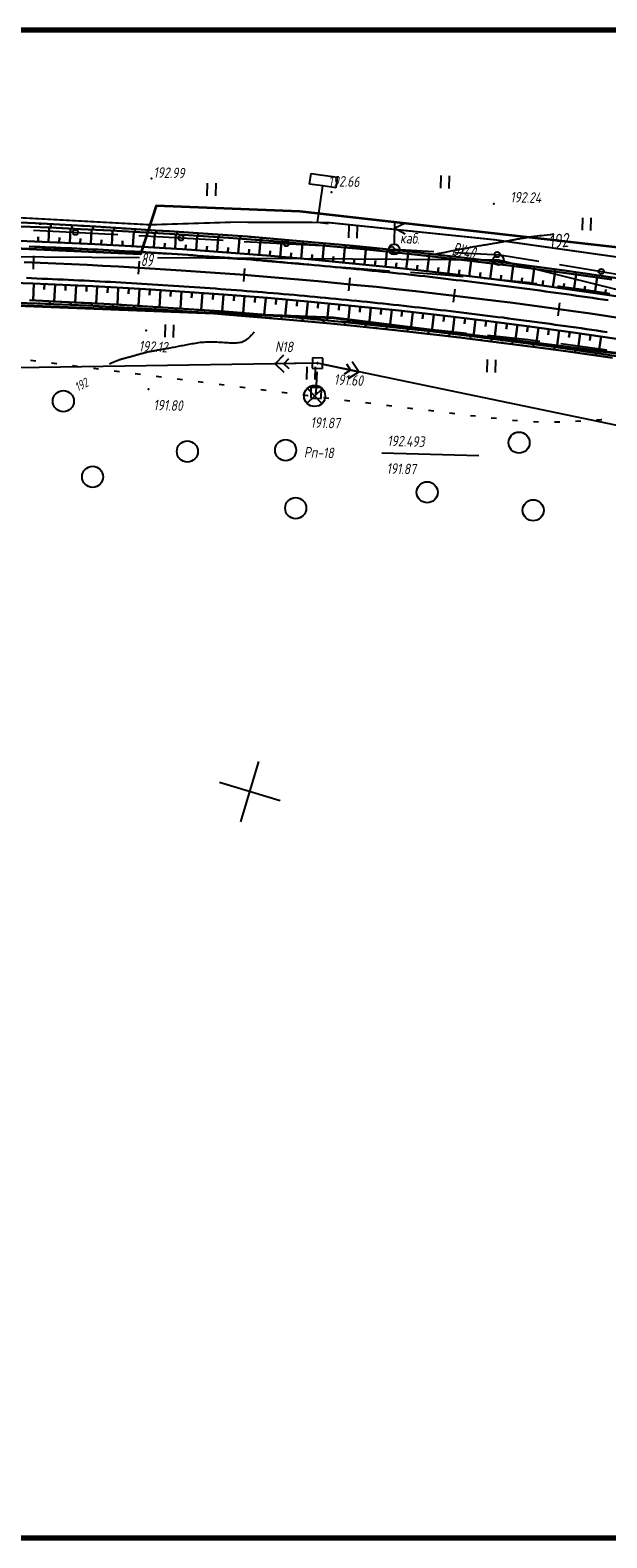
# Paper-space layout 'Лист1' of a CAD drawing. Header units: millimetres. Extents: x -631 to 411, y -3 to 286.
# Tile 10 of 12: x 115 to 224, y 1 to 286. Entities that reach past the tile are written whole.
import ezdxf

# ---------------------------------------------------------------- set-up
doc = ezdxf.new("R2010")
doc.units = ezdxf.units.MM
doc.linetypes.add('CONTI', pattern=[0])
for name, color, linetype, lineweight in [('10', 1, 'Continuous', 35), ('КОПИЯ_ОСЬ_13_ОТКОСЫ', 7, 'Continuous', 30), ('КОПИЯ_ОСЬ_ГРАНИЦЫ_ПОЛОС', 7, 'Continuous', 30), ('ОСЬ_ВЕРХ_ПОКРЫТИЯ_ГРАНИЦЫ_ПОЛОС', 7, 'Continuous', 30), ('ОСЬ_ВЕРХ_ПОКРЫТИЯ_ОСЬ', 1, 'Continuous', 30)]:
    doc.layers.add(name, color=color, linetype=linetype, lineweight=lineweight)
for name, color, linetype in [('_Оформление', 7, 'Continuous'), ('_Ростелеком', 6, 'Continuous'), ('GOR_BDEFAULT', 212, 'CONTI'), ('NAD_MDEFAULT', 7, 'CONTI'), ('PI_OTDEFAULT', 172, 'CONTI'), ('PI_TTDEFAULT', 5, 'CONTI'), ('PLN_O', 7, 'CONTI'), ('SETKR', 2, 'CONTI'), ('SIT_LDEFAULT', 7, 'CONTI'), ('USLZNDEFAULT', 7, 'CONTI'), ('ZAPSKDEFAULT', 7, 'CONTI'), ('КОПИЯ_ОСЬ_ТАНГЕНСЫ', 1, 'Continuous'), ('ОСЬ_ВЕРХ_ПОКРЫТИЯ_ПИКЕТЫ', 1, 'Continuous')]:
    doc.layers.add(name, color=color, linetype=linetype)
doc.styles.add('eskd', font='isocpeur.ttf', dxfattribs={"width": 1.2, "height": 2})
doc.styles.add('SHRFT', font='isocpeui.ttf')
doc.styles.get("Standard").update_dxf_attribs({"font": 'isocpeui.ttf'})
doc.linetypes.add('Связь', pattern='A,12.5,[130,ltypeshp.shx,S=1,R=-30,X=0,Y=0.9],1,[130,ltypeshp.shx,S=1,R=-30,X=0,Y=0.9],1,[130,ltypeshp.shx,S=1,R=-30,X=0,Y=0.9],4.5', length=19)

# ---------------------------------------------------------------- blocks, each defined once
blk = doc.blocks.new('BL_333')
at = {"color": 0}
for p, q in [((0, -6), (0, 6)), ((-6, 0), (6, 0))]:
    blk.add_line(p, q, dxfattribs=at)
blk = doc.blocks.new('BL_2011')
at = {"color": 0}
for p, q in [((0, 0), (0, 2.4)), ((1.6, 0), (1.6, 2.4))]:
    blk.add_line(p, q, dxfattribs=at)
blk = doc.blocks.new('BL_2004')
at = {"color": 0}
blk.add_circle((0, 0), 2, dxfattribs=at)
blk = doc.blocks.new('BL_4017')
at = {"color": 0}
for p, q in [((0, 1), (0, 5)), ((2, 5), (0, 4)), ((0, 4), (2, 3))]:
    blk.add_line(p, q, dxfattribs=at)
blk.add_circle((0, 0), 1, dxfattribs=at)
blk = doc.blocks.new('BL_27')
at = {"color": 0}
for p, q in [((1, 1), (-1, 1)), ((-1, 1), (-1, -1)), ((1, -1), (1, 1)), ((-1, -1), (1, -1))]:
    blk.add_line(p, q, dxfattribs=at)
blk.add_circle((0, 0), 0.1, dxfattribs=at)
blk = doc.blocks.new('BL_7')
at = {"color": 0}
for p, q in [((-1.4, 1.4), (1.4, -1.4)), ((-1.4, -1.4), (1.4, 1.4))]:
    blk.add_line(p, q, dxfattribs=at)
blk.add_circle((0, 0), 2, dxfattribs=at)
blk = doc.blocks.new('BL_13')
at = {"color": 0}
for p, q in [((-2.5, 7), (-2.5, 9)), ((-2.5, 9), (2.5, 9)), ((2.5, 9), (2.5, 7)), ((0, 7), (-2.5, 7)), ((0, 0), (0, 7)), ((2.5, 7), (0, 7)), ((2, 0), (0, 0))]:
    blk.add_line(p, q, dxfattribs=at)

psp = doc.layouts.new('Лист1')

# ---------------------------------------------------------------- linework, layer by layer
at = {"layer": '10'}
for points in [[(363.15, 217.98), (270.61, 240.2), (270.61, 240.2), (165.72, 252.11), (138.5, 253.16), (135.53, 244.03), (108.75, 245.22), (85.35, 246.01), (35.89, 247.68), (-3.54, 249), (-54.06, 248.62), (-56.58, 258.29), (-92.37, 258.43), (-170.38, 249.03)], [(358.59, 198.79), (260.03, 220.95), (172.12, 231.93), (84.45, 235.37), (-3.92, 238.51), (-96.69, 237.8), (-169.26, 228.22), (-179.86, 225.38), (-179.86, 225.38), (-219.76, 204.92), (-333.48, 155.76), (-439.31, 106.41), (-511.15, 56.46), (-555.55, 25.63), (-567.6, 12.84)], [(-567.6, 12.84), (-555.55, 25.63), (-511.15, 56.46), (-439.31, 106.41), (-333.48, 155.76), (-219.76, 204.92), (-179.86, 225.38), (-179.86, 225.38), (-169.26, 228.22), (-96.69, 237.8), (-3.92, 238.51), (84.45, 235.37), (172.12, 231.93), (260.03, 220.95), (358.59, 198.79)]]:
    psp.add_lwpolyline(points, dxfattribs=at)
at = {"layer": '_Оформление', "lineweight": 70, "ltscale": 200}
psp.add_lwpolyline([(409.25, 286.47), (-630.97, 286.47), (-630.97, 0.59), (409.25, 0.59)], close=True, dxfattribs=at)
at = {"layer": '_Ростелеком', "color": 5, "linetype": 'Связь', "const_width": 0.35}
psp.add_lwpolyline([(362.62, 215.74), (359.57, 216.81), (326.08, 224.47), (287.84, 232.64), (256.85, 238.39), (230.59, 242.78), (202.55, 246.74), (170.95, 250.01), (152.88, 250.06), (137.33, 249.57), (105.95, 251.27), (73.11, 251.95), (34.78, 252.32), (-9.41, 252.38), (-55.31, 253.41), (-77.73, 256.3), (-104.02, 254.56), (-126.94, 251.99)], dxfattribs=at)
at = {"layer": 'GOR_BDEFAULT', "color": 212, "elevation": 192, "flags": 128}
for points in [[(213.86, 247.76), (213.18, 247.68), (212.56, 247.62), (212.02, 247.56), (211.54, 247.5), (211.11, 247.45), (210.72, 247.4), (210.39, 247.36), (210.1, 247.33), (209.83, 247.29), (209.6, 247.26), (209.39, 247.22), (209.19, 247.2), (209.02, 247.17), (208.85, 247.14), (208.68, 247.11), (208.51, 247.09), (208.35, 247.05), (208.17, 247.02), (208, 247), (207.82, 246.97), (207.64, 246.94), (207.46, 246.91), (207.28, 246.87), (207.09, 246.84), (206.91, 246.82), (206.72, 246.78), (206.53, 246.74), (206.35, 246.71), (206.15, 246.68), (205.96, 246.64), (205.76, 246.6), (205.56, 246.57), (205.36, 246.52), (205.16, 246.49), (204.96, 246.45), (204.75, 246.41), (204.56, 246.38), (204.34, 246.34), (204.13, 246.3), (203.92, 246.25), (203.72, 246.22), (203.5, 246.18), (203.29, 246.14), (203.06, 246.1), (202.84, 246.06), (202.62, 246.03), (202.39, 245.99), (202.17, 245.95), (201.94, 245.91), (201.71, 245.87), (201.47, 245.84), (201.24, 245.79), (201, 245.76), (200.75, 245.72), (200.51, 245.68), (200.25, 245.64), (200, 245.59), (199.74, 245.55), (199.47, 245.5), (199.21, 245.46), (198.93, 245.4), (198.66, 245.36), (198.37, 245.31), (198.1, 245.26), (197.81, 245.21), (197.52, 245.16), (197.22, 245.1), (196.94, 245.05), (196.65, 244.99), (196.35, 244.94), (196.06, 244.88), (195.77, 244.82), (195.48, 244.77), (195.19, 244.71), (194.9, 244.66), (194.62, 244.6), (194.34, 244.55), (194.07, 244.49), (193.79, 244.44), (193.54, 244.39), (193.27, 244.33), (193.03, 244.28), (192.79, 244.24), (192.56, 244.19), (192.35, 244.15), (192.15, 244.11), (191.96, 244.07), (191.79, 244.04), (191.63, 244), (191.48, 243.97)], [(157.02, 229.18), (156.99, 229.15), (156.96, 229.12), (156.93, 229.09), (156.89, 229.04), (156.86, 229), (156.81, 228.95), (156.77, 228.89), (156.72, 228.85), (156.66, 228.78), (156.61, 228.72), (156.55, 228.65), (156.47, 228.57), (156.4, 228.5), (156.33, 228.42), (156.25, 228.34), (156.17, 228.25), (156.06, 228.15), (155.97, 228.06), (155.86, 227.96), (155.75, 227.87), (155.63, 227.77), (155.49, 227.68), (155.35, 227.6), (155.19, 227.51), (155.02, 227.43), (154.83, 227.35), (154.64, 227.28), (154.42, 227.23), (154.19, 227.19), (153.94, 227.16), (153.67, 227.13), (153.4, 227.12), (153.1, 227.12), (152.79, 227.13), (152.47, 227.14), (152.13, 227.16), (151.78, 227.18), (151.43, 227.21), (151.07, 227.23), (150.71, 227.26), (150.35, 227.28), (149.98, 227.31), (149.62, 227.32), (149.26, 227.33), (148.89, 227.34), (148.54, 227.34), (148.19, 227.33), (147.84, 227.31), (147.51, 227.28), (147.17, 227.25), (146.84, 227.22), (146.52, 227.17), (146.19, 227.13), (145.87, 227.08), (145.57, 227.02), (145.26, 226.98), (144.95, 226.93), (144.65, 226.87), (144.36, 226.81), (144.06, 226.75), (143.78, 226.7), (143.5, 226.64), (143.21, 226.59), (142.94, 226.53), (142.67, 226.48), (142.39, 226.43), (142.13, 226.38), (141.87, 226.33), (141.61, 226.28), (141.35, 226.23), (141.1, 226.18), (140.86, 226.14), (140.61, 226.1), (140.36, 226.05), (140.13, 226), (139.89, 225.97), (139.66, 225.93), (139.43, 225.89), (139.19, 225.84), (138.97, 225.81), (138.75, 225.77), (138.53, 225.73), (138.32, 225.69), (138.1, 225.65), (137.89, 225.61), (137.68, 225.57), (137.48, 225.53), (137.28, 225.48), (137.08, 225.45), (136.88, 225.41), (136.69, 225.36), (136.5, 225.31), (136.31, 225.27), (136.13, 225.22), (135.95, 225.17), (135.77, 225.13), (135.59, 225.08), (135.41, 225.03), (135.24, 224.99), (135.07, 224.94), (134.9, 224.89), (134.74, 224.84), (134.58, 224.8), (134.42, 224.75), (134.26, 224.7), (134.11, 224.67), (133.96, 224.62), (133.81, 224.58), (133.66, 224.54), (133.51, 224.49), (133.38, 224.46), (133.23, 224.42), (133.09, 224.38), (132.95, 224.34), (132.82, 224.3), (132.68, 224.27), (132.56, 224.23), (132.43, 224.2), (132.3, 224.16), (132.17, 224.13), (132.06, 224.1), (131.93, 224.06), (131.81, 224.03), (131.68, 223.99), (131.54, 223.95), (131.41, 223.91), (131.27, 223.85), (131.11, 223.8), (130.95, 223.73), (130.77, 223.66), (130.58, 223.57), (130.36, 223.48), (130.14, 223.38), (129.9, 223.26), (129.63, 223.12)]]:
    psp.add_lwpolyline(points, dxfattribs=at)
at = {"layer": 'NAD_MDEFAULT', "color": 0}
psp.add_line((181.25, 206.35), (199.62, 205.84), dxfattribs=at)
at = {"layer": 'PI_TTDEFAULT', "color": 5}
for p in [(137.59, 258.32, 192.99), (171.7, 255.75, 192.66), (202.51, 253.55, 192.24), (136.62, 229.55, 192.12), (169.07, 223.33, 191.6), (137.05, 218.38, 191.8), (168.52, 217.11, 191.87)]:
    psp.add_point(p, dxfattribs=at)
at = {"layer": 'PLN_O'}
for p, q in [((115.22, 248.57), (131.2, 247.71)), ((135.19, 247.51), (151.17, 246.65)), ((155.17, 246.43), (171.15, 245.57)), ((175.13, 245.37), (183.6, 244.91)), ((183.61, 244.92), (191.12, 244.53)), ((195.12, 244.33), (203.66, 243.88)), ((203.65, 243.87), (211, 242.66)), ((214.95, 242.02), (230.74, 239.41))]:
    psp.add_line(p, q, dxfattribs=at)
for centre in [(123.21, 248.14), (143.18, 247.08), (163.16, 246), (183.12, 244.94), (203.11, 243.91), (222.85, 240.72)]:
    psp.add_circle(centre, 0.5, dxfattribs=at)
at = {"layer": 'SIT_LDEFAULT', "color": 7}
for p, q in [((117.81, 245.17), (116.88, 245.21)), ((122.54, 244.97), (117.81, 245.17)), ((126.88, 244.79), (122.54, 244.98)), ((132.05, 244.54), (130.87, 244.6)), ((136.73, 244.27), (132.05, 244.54)), ((140.86, 244), (136.73, 244.27)), ((146.27, 243.62), (144.84, 243.73)), ((151.2, 243.26), (146.28, 243.63)), ((154.81, 242.97), (151.2, 243.25)), ((161.2, 242.46), (158.81, 242.65)), ((166.21, 242.07), (161.2, 242.46)), ((168.78, 241.86), (166.21, 242.07)), ((176.29, 241.27), (172.76, 241.54)), ((181.78, 240.87), (176.29, 241.27)), ((182.72, 240.8), (181.78, 240.87)), ((187.48, 240.46), (186.72, 240.51)), ((193.29, 240.01), (187.48, 240.46)), ((196.7, 239.73), (193.29, 240.01)), ((204.69, 239.02), (200.67, 239.4)), ((210.03, 238.47), (204.69, 239.02)), ((210.63, 238.38), (210.03, 238.46)), ((215.24, 237.82), (214.59, 237.9)), ((220.5, 237.11), (215.24, 237.83)), ((117.54, 235.07), (121.73, 234.9)), ((121.73, 234.89), (126.81, 234.65)), ((126.81, 234.65), (127.53, 234.61)), ((224.49, 236.5), (220.5, 237.09)), ((131.52, 234.4), (131.82, 234.38)), ((131.83, 234.39), (136.66, 234.12)), ((136.66, 234.12), (141.38, 233.82)), ((141.38, 233.82), (141.5, 233.82)), ((145.48, 233.55), (146.1, 233.51)), ((146.1, 233.5), (150.81, 233.16)), ((150.81, 233.16), (155.46, 232.81)), ((159.44, 232.48), (160.22, 232.41)), ((160.23, 232.42), (164.94, 232.03)), ((164.94, 232.03), (169.41, 231.64)), ((173.39, 231.29), (174.68, 231.17)), ((174.68, 231.17), (180.22, 230.68)), ((180.22, 230.67), (183.36, 230.38)), ((187.35, 230.01), (192.08, 229.56)), ((192.08, 229.56), (197.29, 229.04)), ((201.28, 228.61), (203.71, 228.36)), ((203.71, 228.37), (208.96, 227.79)), ((208.96, 227.79), (211.22, 227.52)), ((215.17, 227.03), (218.92, 226.55)), ((218.92, 226.55), (223.9, 225.87)), ((169.07, 223.33), (103.44, 222.28)), ((114.69, 223.89), (115.68, 223.76)), ((118.65, 223.38), (119.65, 223.25)), ((162.65, 224.83), (161.07, 223.2)), ((168.07, 223.31), (161.07, 223.2)), ((161.07, 223.2), (162.7, 221.63)), ((162.67, 223.23), (163.65, 224.24)), ((163.68, 222.24), (162.67, 223.23)), ((240.85, 208.35), (169.07, 223.33)), ((170.05, 223.12), (176.9, 221.7)), ((174.56, 223.21), (175.34, 222.03)), ((176.9, 221.7), (175.66, 223.59)), ((122.62, 222.87), (123.61, 222.74)), ((126.59, 222.37), (127.58, 222.24)), ((130.56, 221.86), (131.55, 221.73)), ((134.52, 221.36), (135.51, 221.23)), ((138.49, 220.85), (139.48, 220.72)), ((142.46, 220.35), (143.46, 220.22)), ((168.8, 217.68), (168.98, 221.68)), ((168.8, 217.68), (168.98, 221.68)), ((175.34, 222.03), (174.15, 221.25)), ((175.01, 220.46), (176.9, 221.7)), ((146.43, 219.85), (147.43, 219.72)), ((150.4, 219.34), (151.4, 219.21)), ((154.37, 218.84), (155.36, 218.71)), ((158.34, 218.34), (159.33, 218.21)), ((162.3, 217.83), (163.29, 217.71)), ((166.27, 217.34), (167.27, 217.21)), ((170.23, 216.84), (171.23, 216.71)), ((174.21, 216.34), (175.2, 216.21)), ((178.17, 215.85), (179.17, 215.72)), ((182.16, 215.36), (183.16, 215.24)), ((186.13, 214.88), (187.12, 214.76)), ((190.09, 214.4), (191.09, 214.28)), ((194.07, 213.91), (195.07, 213.79)), ((198.04, 213.43), (199.03, 213.32)), ((202.01, 212.99), (203, 212.88)), ((205.99, 212.54), (206.98, 212.43)), ((209.97, 212.26), (210.97, 212.22)), ((213.97, 212.2), (214.97, 212.23)), ((217.97, 212.32), (218.97, 212.39)), ((221.96, 212.6), (222.83, 212.67)), ((222.83, 212.67), (222.96, 212.67))]:
    psp.add_line(p, q, dxfattribs=at)
at = {"layer": 'КОПИЯ_ОСЬ_13_ОТКОСЫ'}
for points in [[(106.97, 250.23), (115.58, 249.87), (121.32, 249.56), (127.06, 249.23), (135.67, 248.67), (138.35, 248.51), (141.03, 248.35), (144.64, 248.11), (150.2, 247.73), (155.77, 247.32), (165.81, 246.49), (175.84, 245.57), (185.86, 244.54), (195.87, 243.41), (205.87, 242.2), (215.86, 240.89), (225.83, 239.45)], [(108.85, 249.4), (118.42, 249.03), (124.16, 248.77), (129.9, 248.49), (135.45, 248.19), (141, 247.86), (143.68, 247.69), (152.21, 247.11), (160.74, 246.45), (169.26, 245.72), (177.78, 244.92), (186.29, 244.05), (195.82, 242.99), (205.34, 241.83), (214.85, 240.59), (224.82, 239.18)], [(108.85, 249.4), (118.42, 249.03), (124.16, 248.77), (129.9, 248.49), (135.45, 248.19), (141, 247.86), (143.68, 247.69), (152.21, 247.11), (160.74, 246.45), (169.26, 245.72), (177.78, 244.92), (186.29, 244.05), (195.82, 242.99), (205.34, 241.83), (214.85, 240.59), (224.82, 239.18)], [(116.54, 249.82), (116.53, 249.57)], [(118.11, 246.3), (118.23, 249.03)], [(118.54, 249.71), (118.5, 249.02)], [(120.54, 249.6), (120.52, 249.37)], [(122.11, 246.12), (122.23, 248.86)], [(122.53, 249.49), (122.5, 248.85)], [(124.53, 249.38), (124.52, 249.16)], [(126.53, 249.26), (126.49, 248.66)], [(128.52, 249.13), (128.51, 248.93)], [(130.52, 249), (130.48, 248.46)], [(132.51, 248.87), (132.5, 248.69)], [(134.51, 248.75), (134.48, 248.24)], [(109.71, 246.65), (115.44, 246.42), (121.16, 246.17), (126.89, 245.89), (132.61, 245.58), (138.06, 245.26), (143.49, 244.92), (151.87, 244.32), (160.24, 243.66), (168.6, 242.93), (176.96, 242.13), (185.31, 241.25), (193.66, 240.31), (201.99, 239.3), (210.32, 238.22), (218.64, 237.07), (226.94, 235.85)], [(116.11, 246.39), (116.15, 247.3)], [(120.11, 246.22), (120.15, 247.13)], [(124.1, 246.03), (124.15, 246.94)], [(126.1, 245.93), (126.24, 248.67)], [(128.1, 245.83), (128.15, 246.74)], [(130.1, 245.72), (130.24, 248.47)], [(132.09, 245.61), (132.14, 246.53)], [(134.09, 245.5), (134.25, 248.26)], [(136.09, 245.38), (136.14, 246.3)], [(136.51, 248.62), (136.5, 248.45)], [(138.08, 245.26), (138.25, 248.03)], [(138.5, 248.5), (138.47, 248.01)], [(140.08, 245.14), (140.14, 246.06)], [(140.5, 248.38), (140.49, 248.21)], [(142.07, 245.01), (142.25, 247.78)], [(142.49, 248.25), (142.46, 247.77)], [(144.49, 248.12), (144.48, 247.96)], [(146.07, 244.74), (146.26, 247.52)], [(146.49, 247.99), (146.45, 247.51)], [(148.48, 247.85), (148.47, 247.69)], [(150.06, 244.46), (150.26, 247.25)], [(150.48, 247.71), (150.44, 247.23)], [(152.47, 247.57), (152.46, 247.41)], [(154.04, 244.16), (154.26, 246.95)], [(154.47, 247.42), (154.43, 246.94)], [(156.46, 247.27), (156.45, 247.11)], [(158.03, 243.84), (158.26, 246.65)], [(158.45, 247.11), (158.42, 246.64)], [(160.45, 246.95), (160.43, 246.79)], [(162.02, 243.51), (162.26, 246.33)], [(162.44, 246.78), (162.4, 246.31)], [(164.43, 246.61), (164.42, 246.46)], [(166, 243.16), (166.25, 245.99)], [(166.43, 246.44), (166.38, 245.98)], [(168.42, 246.26), (168.4, 246.11)], [(170.41, 246.08), (170.37, 245.62)], [(172.4, 245.89), (172.39, 245.74)], [(144.07, 244.88), (144.13, 245.8)], [(148.06, 244.6), (148.13, 245.53)], [(152.05, 244.31), (152.12, 245.24)], [(156.04, 244), (156.11, 244.93)], [(160.03, 243.68), (160.1, 244.61)], [(164.01, 243.34), (164.09, 244.28)], [(167.99, 242.98), (168.08, 243.93)], [(169.99, 242.8), (170.25, 245.63)], [(171.98, 242.61), (172.07, 243.56)], [(173.97, 242.42), (174.24, 245.26)], [(174.39, 245.71), (174.35, 245.25)], [(175.96, 242.23), (176.05, 243.17)], [(176.38, 245.51), (176.37, 245.36)], [(177.95, 242.03), (178.24, 244.88)], [(178.37, 245.31), (178.33, 244.87)], [(180.36, 245.11), (180.35, 244.97)], [(181.93, 241.62), (182.23, 244.48)], [(182.35, 244.91), (182.31, 244.47)], [(184.34, 244.7), (184.33, 244.55)], [(185.9, 241.19), (186.22, 244.06)], [(186.33, 244.49), (186.28, 244.05)], [(188.32, 244.27), (188.3, 244.13)], [(189.88, 240.75), (190.21, 243.63)], [(190.31, 244.05), (190.26, 243.62)], [(192.29, 243.83), (192.28, 243.68)], [(193.85, 240.29), (194.19, 243.18)], [(194.28, 243.6), (194.23, 243.17)], [(196.27, 243.37), (196.25, 243.23)], [(198.25, 243.13), (198.2, 242.71)], [(179.94, 241.82), (180.04, 242.77)], [(183.92, 241.4), (184.02, 242.36)], [(187.89, 240.97), (188, 241.93)], [(191.87, 240.52), (191.98, 241.48)], [(195.84, 240.05), (195.95, 241.02)], [(197.83, 239.81), (198.18, 242.71)], [(199.81, 239.57), (199.93, 240.54)], [(200.24, 242.9), (200.22, 242.75)], [(201.8, 239.32), (202.16, 242.23)], [(202.22, 242.65), (202.17, 242.23)], [(204.21, 242.41), (204.19, 242.27)], [(205.76, 238.82), (206.14, 241.73)], [(206.19, 242.16), (206.14, 241.73)], [(208.18, 241.91), (208.16, 241.76)], [(209.73, 238.3), (210.12, 241.22)], [(210.16, 241.65), (210.11, 241.22)], [(212.14, 241.39), (212.13, 241.25)], [(213.69, 237.76), (214.1, 240.69)], [(214.13, 241.12), (214.07, 240.7)], [(216.11, 240.85), (216.09, 240.71)], [(217.65, 237.21), (218.07, 240.15)], [(218.09, 240.57), (218.03, 240.15)], [(220.07, 240.29), (220.05, 240.15)], [(109.41, 238.65), (115.1, 238.43), (120.79, 238.18), (126.48, 237.9), (132.17, 237.59), (137.57, 237.28), (142.96, 236.93), (151.27, 236.35), (159.58, 235.69), (167.87, 234.96), (176.17, 234.17), (184.45, 233.3), (192.73, 232.37), (201, 231.36), (209.26, 230.29), (217.51, 229.15), (225.75, 227.94)], [(115.33, 238.42), (115.2, 235.23)], [(117.33, 238.33), (117.28, 237.27)], [(119.33, 238.24), (119.18, 235.05)], [(121.33, 238.15), (121.28, 237.09)], [(123.32, 238.06), (123.17, 234.86)], [(125.32, 237.96), (125.27, 236.89)], [(127.32, 237.86), (127.15, 234.66)], [(129.32, 237.75), (129.26, 236.68)], [(131.31, 237.64), (131.14, 234.44)], [(133.31, 237.53), (133.25, 236.46)], [(135.31, 237.41), (135.12, 234.21)], [(137.3, 237.29), (137.24, 236.22)], [(203.78, 239.07), (203.9, 240.04)], [(207.75, 238.56), (207.87, 239.53)], [(211.71, 238.03), (211.84, 239)], [(215.67, 237.49), (215.81, 238.46)], [(219.63, 236.92), (219.78, 237.9)], [(221.61, 236.64), (222.04, 239.59)], [(222.05, 240), (221.99, 239.59)], [(223.59, 236.35), (223.74, 237.33)], [(106.43, 234.97), (115.89, 234.64), (125.35, 234.25), (134.79, 233.77), (142.72, 233.25), (148.65, 232.81), (154.59, 232.33), (163.06, 231.62), (171.53, 230.83), (175.29, 230.46), (183.75, 229.59), (192.21, 228.64), (195.96, 228.2), (204.4, 227.15), (212.83, 226.04), (216.58, 225.53), (225, 224.33)], [(114.49, 235.26), (120.64, 234.98), (126.32, 234.7), (131.99, 234.39), (137.83, 234.04), (143.66, 233.66), (151.48, 233.1), (159.3, 232.47), (167.11, 231.79), (174.91, 231.05), (182.71, 230.24), (190.5, 229.37), (198.29, 228.44), (206.07, 227.45), (213.84, 226.4), (223.66, 224.98), (233.47, 223.46)], [(114.49, 235.26), (120.64, 234.98), (126.32, 234.7), (131.99, 234.39), (137.83, 234.04), (143.66, 233.66), (151.48, 233.1), (159.3, 232.47), (167.11, 231.79), (174.91, 231.05), (182.71, 230.24), (190.5, 229.37), (198.29, 228.44), (206.07, 227.45), (213.84, 226.4), (223.66, 224.98), (233.47, 223.46)], [(116.32, 234.63), (116.32, 234.81)], [(118.31, 234.55), (118.34, 235.09)], [(120.31, 234.47), (120.32, 234.65)], [(122.31, 234.38), (122.33, 234.9)], [(124.31, 234.29), (124.32, 234.47)], [(126.31, 234.2), (126.33, 234.7)], [(130.3, 234), (130.33, 234.48)], [(139.3, 237.17), (139.1, 233.96)], [(141.29, 237.04), (141.23, 235.97)], [(143.29, 236.91), (143.08, 233.7)], [(145.29, 236.78), (145.21, 235.7)], [(147.28, 236.64), (147.05, 233.42)], [(149.28, 236.49), (149.2, 235.42)], [(151.27, 236.35), (151.03, 233.13)], [(153.26, 236.19), (153.18, 235.12)], [(155.26, 236.04), (155, 232.82)], [(157.25, 235.88), (157.17, 234.81)], [(159.25, 235.72), (158.98, 232.5)], [(161.24, 235.55), (161.15, 234.48)], [(163.23, 235.38), (162.95, 232.16)], [(165.22, 235.2), (165.13, 234.13)], [(167.22, 235.02), (166.92, 231.81)], [(169.21, 234.84), (169.11, 233.77)], [(171.2, 234.65), (170.89, 231.44)], [(173.19, 234.46), (173.08, 233.39)], [(128.3, 234.1), (128.31, 234.27)], [(132.3, 233.9), (132.31, 234.06)], [(134.3, 233.8), (134.32, 234.25)], [(136.29, 233.68), (136.3, 233.83)], [(138.29, 233.54), (138.32, 234.01)], [(140.28, 233.41), (140.29, 233.57)], [(142.28, 233.28), (142.31, 233.75)], [(144.27, 233.14), (144.29, 233.29)], [(146.27, 232.99), (146.31, 233.47)], [(148.26, 232.84), (148.28, 233)], [(150.26, 232.68), (150.3, 233.19)], [(152.25, 232.53), (152.26, 232.69)], [(154.24, 232.36), (154.29, 232.88)], [(156.24, 232.2), (156.25, 232.37)], [(158.23, 232.04), (158.27, 232.56)], [(160.22, 231.87), (160.24, 232.04)], [(162.22, 231.7), (162.26, 232.22)], [(164.21, 231.52), (164.22, 231.69)], [(166.2, 231.34), (166.25, 231.87)], [(175.18, 234.26), (174.86, 231.05)], [(177.17, 234.06), (177.06, 232.99)], [(179.16, 233.86), (178.83, 230.65)], [(181.15, 233.65), (181.04, 232.58)], [(183.14, 233.44), (182.79, 230.23)], [(185.13, 233.23), (185.01, 232.16)], [(187.11, 233.01), (186.76, 229.8)], [(189.1, 232.78), (188.98, 231.71)], [(191.09, 232.56), (190.72, 229.35)], [(193.07, 232.33), (192.95, 231.26)], [(195.06, 232.09), (194.68, 228.88)], [(197.05, 231.85), (196.92, 230.78)], [(199.03, 231.61), (198.63, 228.4)], [(168.19, 231.15), (168.21, 231.33)], [(170.18, 230.96), (170.23, 231.5)], [(172.17, 230.77), (172.19, 230.95)], [(174.16, 230.57), (174.22, 231.12)], [(176.15, 230.38), (176.17, 230.56)], [(178.14, 230.18), (178.2, 230.71)], [(180.13, 229.97), (180.15, 230.15)], [(182.12, 229.76), (182.18, 230.3)], [(184.11, 229.55), (184.13, 229.73)], [(186.1, 229.33), (186.16, 229.86)], [(188.09, 229.11), (188.11, 229.29)], [(190.07, 228.88), (190.14, 229.41)], [(192.06, 228.66), (192.08, 228.83)], [(194.05, 228.42), (194.11, 228.95)], [(201.02, 231.36), (200.88, 230.29)], [(203, 231.11), (202.59, 227.9)], [(204.98, 230.85), (204.84, 229.78)], [(206.97, 230.59), (206.54, 227.39)], [(208.95, 230.33), (208.81, 229.26)], [(210.93, 230.06), (210.5, 226.86)], [(212.91, 229.79), (212.77, 228.72)], [(214.89, 229.52), (214.45, 226.31)], [(216.87, 229.24), (216.72, 228.17)], [(218.85, 228.95), (218.39, 225.75)], [(196.03, 228.19), (196.06, 228.36)], [(198.02, 227.95), (198.08, 228.47)], [(200.01, 227.71), (200.03, 227.88)], [(201.99, 227.46), (202.05, 227.97)], [(203.97, 227.21), (204, 227.38)], [(205.96, 226.95), (206.02, 227.46)], [(207.94, 226.7), (207.96, 226.86)], [(209.92, 226.43), (209.99, 226.93)], [(211.91, 226.17), (211.93, 226.33)], [(213.89, 225.9), (213.95, 226.38)], [(220.83, 228.67), (220.68, 227.6)], [(222.81, 228.38), (222.34, 225.18)], [(215.87, 225.63), (215.89, 225.79)], [(217.85, 225.35), (217.92, 225.82)], [(219.83, 225.08), (219.85, 225.23)], [(221.81, 224.8), (221.88, 225.24)], [(223.79, 224.51), (223.81, 224.66)]]:
    psp.add_lwpolyline(points, dxfattribs=at)
at = {"layer": 'КОПИЯ_ОСЬ_ГРАНИЦЫ_ПОЛОС'}
psp.add_lwpolyline([(224.16, 235.25), (223.17, 235.4), (222.18, 235.54), (221.19, 235.69), (220.2, 235.83), (219.2, 235.98), (218.21, 236.12), (217.22, 236.26), (216.23, 236.4), (215.23, 236.54), (214.24, 236.67), (213.25, 236.81), (212.26, 236.95), (211.26, 237.08), (210.27, 237.22), (209.28, 237.35), (208.28, 237.48), (207.29, 237.61), (206.3, 237.74), (205.3, 237.87), (204.31, 238), (203.31, 238.12), (202.32, 238.25), (201.32, 238.38), (200.33, 238.5), (199.34, 238.62), (198.34, 238.74), (197.35, 238.87), (196.35, 238.99), (195.36, 239.1), (194.36, 239.22), (193.36, 239.34), (192.37, 239.45), (191.37, 239.57), (190.38, 239.68), (189.38, 239.8), (188.39, 239.91), (187.39, 240.02), (186.39, 240.13), (185.4, 240.24), (184.4, 240.35), (183.4, 240.45), (182.41, 240.56), (181.41, 240.66), (180.41, 240.77), (179.42, 240.87), (178.42, 240.97), (177.42, 241.07), (176.43, 241.17), (175.43, 241.27), (174.43, 241.37), (173.43, 241.47), (172.44, 241.56), (171.44, 241.66), (170.44, 241.75), (169.44, 241.85), (168.44, 241.94), (167.45, 242.03), (166.45, 242.12), (165.45, 242.21), (164.45, 242.3), (163.45, 242.38), (162.45, 242.47), (161.46, 242.56), (160.46, 242.64), (159.46, 242.72), (158.46, 242.8), (157.46, 242.89), (156.46, 242.97), (155.46, 243.04), (154.46, 243.12), (153.46, 243.2), (152.46, 243.28), (151.47, 243.35), (150.47, 243.42), (149.47, 243.5), (148.47, 243.57), (147.47, 243.64), (146.47, 243.71), (145.47, 243.78), (144.47, 243.85), (143.47, 243.92), (142.47, 243.98), (141.47, 244.05), (140.47, 244.11), (139.47, 244.17), (138.47, 244.24), (137.47, 244.3), (136.47, 244.36), (135.47, 244.42), (134.47, 244.48), (133.47, 244.53), (132.46, 244.59), (131.46, 244.64), (130.46, 244.7), (129.46, 244.75), (128.46, 244.81), (127.46, 244.86), (126.46, 244.91), (125.46, 244.96), (124.46, 245.01), (123.46, 245.06), (122.46, 245.11), (121.46, 245.15), (120.46, 245.2), (119.46, 245.24), (118.46, 245.29), (117.46, 245.33), (116.46, 245.38), (115.46, 245.42), (114.45, 245.46)], dxfattribs=at)
at = {"layer": 'КОПИЯ_ОСЬ_ТАНГЕНСЫ'}
for p, q in [((-61.68, 244.64), (135.32, 243.38)), ((138.74, 243.35), (203.35, 242.94)), ((203.35, 242.94), (359.78, 203.78))]:
    psp.add_line(p, q, dxfattribs=at)
psp.add_circle((203.35, 242.94), 1, dxfattribs=at)
at = {"layer": 'ОСЬ_ВЕРХ_ПОКРЫТИЯ_ГРАНИЦЫ_ПОЛОС'}
for points in [[(109.71, 246.65), (115.44, 246.42), (121.16, 246.17), (126.89, 245.89), (132.61, 245.58), (138.06, 245.26), (143.49, 244.92), (151.87, 244.32), (160.24, 243.66), (168.6, 242.93), (176.96, 242.13), (185.31, 241.25), (193.66, 240.31), (201.99, 239.3), (210.32, 238.22), (218.64, 237.07), (226.94, 235.85)], [(109.41, 238.65), (115.1, 238.43), (120.79, 238.18), (126.48, 237.9), (132.17, 237.59), (137.57, 237.28), (142.96, 236.93), (151.27, 236.35), (159.58, 235.69), (167.87, 234.96), (176.17, 234.17), (184.45, 233.3), (192.73, 232.37), (201, 231.36), (209.26, 230.29), (217.51, 229.15), (225.75, 227.94)], [(223.99, 229.21), (223, 229.36), (222.02, 229.5), (221.03, 229.65), (220.04, 229.79), (219.06, 229.94), (218.07, 230.08), (217.08, 230.22), (216.1, 230.36), (215.11, 230.5), (214.12, 230.63), (213.14, 230.77), (212.15, 230.91), (211.16, 231.04), (210.18, 231.17), (209.19, 231.31), (208.2, 231.44), (207.21, 231.57), (206.22, 231.7), (205.24, 231.83), (204.25, 231.96), (203.26, 232.08), (202.27, 232.21), (201.28, 232.33), (200.29, 232.46), (199.3, 232.58), (198.31, 232.7), (197.33, 232.82), (196.34, 232.94), (195.35, 233.06), (194.36, 233.18), (193.37, 233.3), (192.38, 233.41), (191.39, 233.53), (190.4, 233.64), (189.41, 233.76), (188.42, 233.87), (187.43, 233.98), (186.44, 234.09), (185.45, 234.2), (184.46, 234.31), (183.46, 234.41), (182.47, 234.52), (181.48, 234.62), (180.49, 234.73), (179.5, 234.83), (178.51, 234.93), (177.52, 235.03), (176.53, 235.13), (175.53, 235.23), (174.54, 235.33), (173.55, 235.43), (172.56, 235.53), (171.57, 235.62), (170.57, 235.71), (169.58, 235.81), (168.59, 235.9), (167.6, 235.99), (166.61, 236.08), (165.61, 236.17), (164.62, 236.26), (163.63, 236.35), (162.63, 236.43), (161.64, 236.52), (160.65, 236.6), (159.66, 236.69), (158.66, 236.77), (157.67, 236.85), (156.68, 236.93), (155.68, 237.01), (154.69, 237.09), (153.7, 237.16), (152.7, 237.24), (151.71, 237.32), (150.71, 237.39), (149.72, 237.46), (148.73, 237.54), (147.73, 237.61), (146.74, 237.68), (145.74, 237.75), (144.75, 237.82), (143.76, 237.88), (142.76, 237.95), (141.77, 238.01), (140.77, 238.08), (139.78, 238.14), (138.78, 238.2), (137.79, 238.27), (136.79, 238.33), (135.8, 238.39), (134.8, 238.45), (133.81, 238.5), (132.81, 238.56), (131.82, 238.62), (130.82, 238.67), (129.83, 238.73), (128.83, 238.78), (127.84, 238.83), (126.84, 238.88), (125.85, 238.93), (124.85, 238.98), (123.85, 239.03), (122.86, 239.08), (121.86, 239.13), (120.87, 239.17), (119.87, 239.22), (118.87, 239.26), (117.88, 239.31), (116.88, 239.35), (115.88, 239.39), (114.89, 239.44), (113.89, 239.48)]]:
    psp.add_lwpolyline(points, dxfattribs=at)
at = {"layer": 'ОСЬ_ВЕРХ_ПОКРЫТИЯ_ОСЬ'}
psp.add_lwpolyline([(113.5, 242.5), (116.48, 242.37), (119.45, 242.24), (122.42, 242.1), (125.39, 241.96), (128.36, 241.81), (131.34, 241.65), (134.31, 241.48), (137.28, 241.3), (140.25, 241.12), (143.21, 240.93), (143.21, 240.93, -0.029731), (261.1, 226.01)], format="xyb", dxfattribs=at)
at = {"layer": 'ОСЬ_ВЕРХ_ПОКРЫТИЯ_ПИКЕТЫ'}
for p, q in [((115.22, 241.17), (115.32, 243.67)), ((135.17, 240.18), (135.32, 242.67)), ((135.17, 240.18), (135.32, 242.67)), ((155.1, 238.81), (155.29, 241.3)), ((174.99, 237.05), (175.24, 239.53)), ((194.85, 234.88), (195.15, 237.37)), ((214.66, 232.33), (215.01, 234.8))]:
    psp.add_line(p, q, dxfattribs=at)

# ---------------------------------------------------------------- block references
at = {"layer": '_Ростелеком', "color": 5, "rotation": 352.0690330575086}
psp.add_blockref('BL_13', (169.09, 250.01), dxfattribs=at)
at = {"layer": 'SETKR', "color": 82, "rotation": 73.41206077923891}
psp.add_blockref('BL_333', (156.25, 142.08), dxfattribs=at)
at = {"layer": 'USLZNDEFAULT', "color": 7, "rotation": 358.4120607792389}
for name, p in [('BL_4017', (183.61, 244.92)), ('BL_27', (169.07, 223.33)), ('BL_7', (168.52, 217.11)), ('BL_27', (168.8, 217.68))]:
    psp.add_blockref(name, p, dxfattribs=at)
at = {"layer": 'ZAPSKDEFAULT', "color": 7, "rotation": 358.4120607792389}
for name, p in [('BL_2011', (148.18, 255.09)), ('BL_2011', (192.42, 256.51)), ('BL_2011', (175.01, 247.09)), ('BL_2011', (219.26, 248.52)), ('BL_2011', (140.18, 228.25)), ('BL_2011', (201.22, 221.6)), ('BL_2011', (167.02, 220.26)), ('BL_2004', (120.9, 216.13)), ('BL_2004', (163.02, 206.84)), ('BL_2004', (207.27, 208.27)), ('BL_2004', (144.4, 206.58)), ('BL_2004', (126.44, 201.78)), ('BL_2004', (189.85, 198.85)), ('BL_2004', (164.94, 195.83)), ('BL_2004', (209.94, 195.43))]:
    psp.add_blockref(name, p, dxfattribs=at)

# ---------------------------------------------------------------- texts
at = {"layer": 'GOR_BDEFAULT', "color": 212, "style": 'SHRFT', "width": 0.75}
for height, rotation, p in [(2.625, 5.8645, (212.97, 245.03, 192)), (1.722, 28.5323, (123.65, 217.88, 192))]:
    psp.add_text('192', height=height, rotation=rotation, dxfattribs=at).set_placement(p)
at = {"layer": 'NAD_MDEFAULT', "color": 7, "style": 'eskd', "oblique": 10, "width": 0.8}
for s, rotation, p in [('каб.', 358.4121, (184.7, 246.07)), ('N18', 358.1429, (161.03, 225.5)), (' 192.493', 358.4121, (181.29, 207.66)), (' Рп-18', 358.4121, (165.47, 205.48)), (' 191.87', 358.4121, (181.15, 202.41))]:
    psp.add_text(s, height=2, rotation=rotation, dxfattribs=at).set_placement(p)
at = {"layer": 'PI_OTDEFAULT', "color": 172, "style": 'eskd', "oblique": 10, "width": 0.8}
for s, rotation, p in [('192.99', 358.4121, (137.98, 258.52)), ('192.66', 358.4121, (171.15, 256.89)), ('192.24', 358.4121, (205.62, 253.84)), ('192.12', 357.4121, (135.2, 225.59)), ('191.60', 357.4121, (172.18, 219.25)), ('191.80', 358.4121, (137.98, 214.42)), ('191.87', 358.4121, (167.75, 211.1))]:
    psp.add_text(s, height=2, rotation=rotation, dxfattribs=at).set_placement(p)
at = {"layer": 'КОПИЯ_ОСЬ_ТАНГЕНСЫ', "width": 0.6}
psp.add_text('ВУ40', height=2.5, rotation=345.945, dxfattribs=at).set_placement((194.44, 243.88))
at = {"layer": 'ОСЬ_ВЕРХ_ПОКРЫТИЯ_ПИКЕТЫ', "width": 0.6}
psp.add_text('89', height=2.5, rotation=356.6364, dxfattribs=at).set_placement((135.57, 241.76))

doc.saveas('drawing.dxf')
